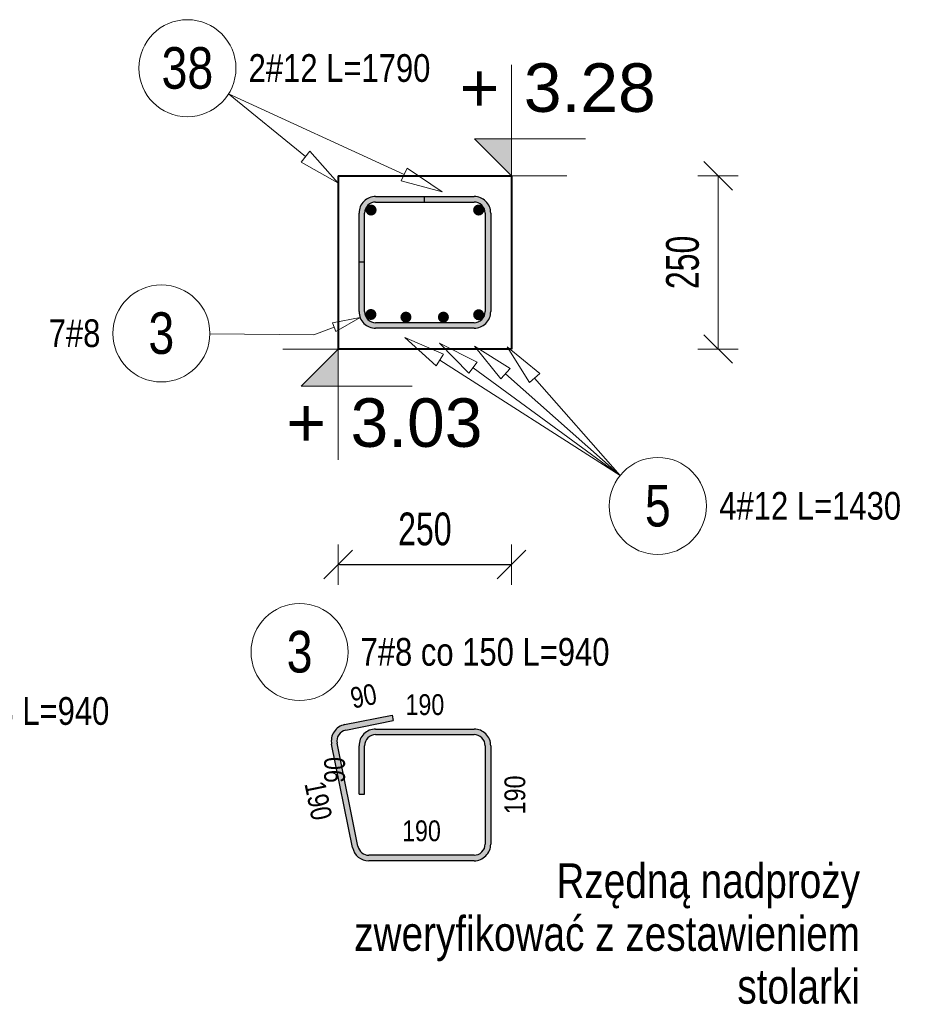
# Model space of a CAD drawing. Extents: x -1906120 to 89837, y -39133 to 303704.
# Tile 49 of 55: x 62253 to 63548, y -1790 to -370. Entities that reach past the tile are written whole.
import ezdxf
from ezdxf.enums import TextEntityAlignment as Align

# ---------------------------------------------------------------- set-up
doc = ezdxf.new("R2010")
doc.units = 0
doc.header["$LTSCALE"] = 10
doc.header["$MEASUREMENT"] = 0
for name, color, linetype, lineweight in [('P-Opis', 1, 'Continuous', 18), ('P-Wymiar', 254, 'Continuous', 9), ('RCAD_deskowanie', 3, 'Continuous', 40)]:
    doc.layers.add(name, color=color, linetype=linetype, lineweight=lineweight)
for name, color, linetype in [('RCAD_kształt pręta', 7, 'Continuous'), ('RCAD_opis kształtu pręta', 7, 'Continuous'), ('RCAD_opis rozkładu', 7, 'Continuous'), ('RCAD_pręt wyrzucony', 130, 'Continuous'), ('RCAD_pręty punktowe', 7, 'Continuous'), ('RCAD_symbole graficzne', 7, 'Continuous')]:
    doc.layers.add(name, color=color, linetype=linetype)
doc.styles.add('_Fd Opis', font='arial.ttf')
doc.styles.add('ROMANS', font='arial.ttf', dxfattribs={"width": 0.7})
doc.styles.add('style1', font='arial.ttf', dxfattribs={"width": 0.8})
doc.dimstyles.new('A25', dxfattribs={"dimscale": 27, "dimtxt": 1.75, "dimasz": 0.06, "dimexe": 0, "dimexo": 0, "dimgap": 1, "dimtad": 1, "dimdec": 4, "dimrnd": 0.1, "dimdsep": 46, "dimtxsty": 'ROMANS', "dimblk": '[[[[[[[[', "dimcen": 2, "dimdle": 2, "dimse1": 1, "dimse2": 1, "dimclrd": 256, "dimclrt": 1, "dimadec": 0, "dimazin": 0, "dimtfac": 1, "dimtdec": 4, "dimtix": 1, "dimtmove": 2, "dimatfit": 3, "dimldrblk": '[[[[[[[[', "dimfxl": 0, "dimtvp": 0.6, "dimtolj": 1, "dimlwd": -1, "dimarcsym": 0})

# ---------------------------------------------------------------- blocks, each defined once
blk = doc.blocks.new('[[[[[[[[')
at = {"layer": 'P-Wymiar'}
for p, q in [((1.818989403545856e-12, 18.00000000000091), (1.818989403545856e-12, -18.00000000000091)), ((-12.72792206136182, -12.72792206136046), (12.72792206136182, 12.72792206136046)), ((0, 0), (-4.628327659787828, 0))]:
    blk.add_line(p, q, dxfattribs=at)
blk = doc.blocks.new('*D187')
at = {"layer": 'Defpoints', "color": 0, "transparency": 16777216}
for p in [(62962.62302387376, -595.038804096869), (62973.66913282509, -845.038804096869), (63260.6418277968, -845.0388040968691)]:
    blk.add_point(p, dxfattribs=at)
at = {"layer": 'P-Wymiar', "transparency": 16777216}
blk.add_line((63260.6418277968, -596.6588040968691), (63260.6418277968, -843.418804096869), dxfattribs=at)
at = {"layer": 'P-Wymiar', "transparency": 16777216, "xscale": 1.62, "yscale": 1.62, "zscale": 1.62}
for p, rotation in [((63260.6418277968, -595.0388040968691), 90), ((63260.6418277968, -845.0388040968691), 270)]:
    blk.add_blockref('[[[[[[[[', p, dxfattribs=dict(at, rotation=rotation))
at = {"layer": 'P-Wymiar', "color": 1, "transparency": 16777216, "insert": (63209.51725412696, -720.0388040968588), "char_height": 47.25, "attachment_point": 5, "rotation": 90, "style": 'ROMANS'}
blk.add_mtext('\\A1;250', dxfattribs=at)
blk = doc.blocks.new('*D190')
at = {"transparency": 16777216}
blk.add_line((62714.24302387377, -1155.971129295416), (62961.00302387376, -1155.971129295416), dxfattribs=at)
at = {"layer": 'Defpoints', "color": 0, "transparency": 16777216}
for p in [(62712.62302387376, -977.5647943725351), (62962.62302387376, -977.5647943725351), (62962.62302387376, -1155.971129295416)]:
    blk.add_point(p, dxfattribs=at)
at = {"transparency": 16777216, "xscale": 1.62, "yscale": 1.62, "zscale": 1.62, "rotation": 180}
blk.add_blockref('[[[[[[[[', (62712.62302387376, -1155.971129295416), dxfattribs=at)
at = {"transparency": 16777216, "xscale": 1.62, "yscale": 1.62, "zscale": 1.62}
blk.add_blockref('[[[[[[[[', (62962.62302387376, -1155.971129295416), dxfattribs=at)
at = {"color": 1, "transparency": 16777216, "insert": (62837.62302387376, -1104.846555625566), "char_height": 47.25, "attachment_point": 5, "style": 'ROMANS'}
blk.add_mtext('\\A1;250', dxfattribs=at)

msp = doc.modelspace()

# ---------------------------------------------------------------- hatches: boundary and pattern name
h = msp.add_hatch(color=1)
edge = h.paths.add_edge_path(flags=0)
edge.add_arc((62759.76791384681, -795.1628150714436), 8, 0, 360, ccw=False)
h = msp.add_hatch(color=1)
edge = h.paths.add_edge_path(flags=0)
edge.add_arc((62810.33098714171, -799.0388040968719), 8, 0, 360, ccw=False)
h = msp.add_hatch(color=1)
edge = h.paths.add_edge_path(flags=0)
edge.add_arc((62864.33098714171, -799.038804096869), 8, 0, 360, ccw=False)
h = msp.add_hatch(color=1)
edge = h.paths.add_edge_path(flags=0)
edge.add_arc((62915.22570879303, -795.5559438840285), 8, 0, 360, ccw=False)
at = {"layer": 'RCAD_kształt pręta'}
h = msp.add_hatch(color=4, dxfattribs=at)
edge = h.paths.add_edge_path(flags=0)
edge.add_line((62766.62302387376, -625.038804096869), (62766.62302387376, -633.038804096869))
edge.add_arc((62766.62302387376, -649.0388040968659), 15.99999999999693, 89.99999999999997, 180.000000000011)
edge.add_line((62750.62302387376, -649.038804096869), (62742.62302387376, -649.038804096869))
edge.add_arc((62766.62302387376, -649.0388040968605), 23.99999999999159, 449.9999999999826, 540.0000000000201, ccw=False)
h = msp.add_hatch(color=4, dxfattribs=at)
edge = h.paths.add_edge_path(flags=0)
edge.add_line((62766.62302387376, -625.038804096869), (62766.62302387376, -633.038804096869))
edge.add_arc((62766.62302387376, -649.0388040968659), 15.99999999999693, 89.99999999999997, 180.000000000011)
edge.add_line((62750.62302387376, -649.038804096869), (62742.62302387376, -649.038804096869))
edge.add_arc((62766.62302387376, -649.0388040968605), 23.99999999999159, 449.9999999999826, 540.0000000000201, ccw=False)
for points in [[(62766.62302387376, -633.038804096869), (62766.62302387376, -625.038804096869), (62908.62302387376, -625.038804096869), (62908.62302387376, -633.038804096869)], [(62766.62302387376, -633.038804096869), (62766.62302387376, -625.038804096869), (62836.62302387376, -625.038804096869), (62836.62302387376, -633.038804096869)], [(62750.62302387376, -719.038804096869), (62742.62302387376, -719.038804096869), (62742.62302387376, -649.038804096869), (62750.62302387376, -649.038804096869)], [(62750.62302387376, -791.038804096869), (62742.62302387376, -791.038804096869), (62742.62302387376, -649.038804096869), (62750.62302387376, -649.038804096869)], [(62924.62302387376, -649.038804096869), (62932.62302387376, -649.038804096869), (62932.62302387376, -791.038804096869), (62924.62302387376, -791.038804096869)], [(62908.62302387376, -807.038804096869), (62908.62302387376, -815.038804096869), (62766.62302387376, -815.038804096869), (62766.62302387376, -807.038804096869)]]:
    msp.add_hatch(color=4, dxfattribs=at).paths.add_polyline_path(points, flags=0)
h = msp.add_hatch(color=4, dxfattribs=at)
edge = h.paths.add_edge_path(flags=0)
edge.add_line((62932.62302387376, -649.038804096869), (62924.62302387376, -649.038804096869))
edge.add_arc((62908.62302387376, -649.0388040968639), 16, -1.791288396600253e-11, 90)
edge.add_line((62908.62302387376, -633.0388040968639), (62908.62302387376, -625.0388040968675))
edge.add_arc((62908.62302387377, -649.0388040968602), 23.99999999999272, 359.9999999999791, 450.0000000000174, ccw=False)
h = msp.add_hatch(color=4, dxfattribs=at)
edge = h.paths.add_edge_path(flags=0)
edge.add_line((62742.62302387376, -791.038804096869), (62750.62302387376, -791.038804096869))
edge.add_arc((62766.62302387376, -791.038804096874), 16, 179.9999999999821, 270)
edge.add_line((62766.62302387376, -807.038804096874), (62766.62302387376, -815.0388040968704))
edge.add_arc((62766.62302387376, -791.0388040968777), 23.99999999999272, 539.9999999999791, 630.0000000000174, ccw=False)
h = msp.add_hatch(color=4, dxfattribs=at)
edge = h.paths.add_edge_path(flags=0)
edge.add_line((62908.62302387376, -815.038804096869), (62908.62302387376, -807.038804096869))
edge.add_arc((62908.62302387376, -791.038804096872), 15.99999999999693, -89.99999999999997, 1.101744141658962e-11)
edge.add_line((62924.62302387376, -791.038804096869), (62932.62302387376, -791.038804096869))
edge.add_arc((62908.62302387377, -791.0388040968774), 23.99999999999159, 269.9999999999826, 360.00000000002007, ccw=False)
at = {"layer": 'RCAD_pręt wyrzucony'}
for points in [[(62723.42872094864, -1394.722551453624), (62721.83936630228, -1386.882018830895), (62790.44402675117, -1372.97516567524), (62792.03338139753, -1380.81569829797)], [(62766.62302387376, -1401.224809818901), (62766.62302387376, -1393.224809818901), (62908.62302387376, -1393.224809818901), (62908.62302387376, -1401.224809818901)], [(62741.09391433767, -1562.403519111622), (62733.25338171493, -1563.992873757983), (62703.08583237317, -1415.171680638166), (62710.9263649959, -1413.582325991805)], [(62750.62302387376, -1487.224809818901), (62742.62302387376, -1487.224809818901), (62742.62302387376, -1417.224809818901), (62750.62302387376, -1417.224809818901)], [(62924.62302387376, -1417.224809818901), (62932.62302387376, -1417.224809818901), (62932.62302387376, -1559.224809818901), (62924.62302387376, -1559.224809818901)], [(62908.62302387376, -1575.224809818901), (62908.62302387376, -1583.224809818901), (62756.77497958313, -1583.224809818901), (62756.77497958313, -1575.224809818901)]]:
    msp.add_hatch(color=4, dxfattribs=at).paths.add_polyline_path(points, flags=0)
h = msp.add_hatch(color=4, dxfattribs=at)
edge = h.paths.add_edge_path(flags=0)
edge.add_line((62721.83936630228, -1386.882018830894), (62723.42872094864, -1394.722551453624))
edge.add_arc((62726.60743024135, -1410.403616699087), 16.00000000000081, 101.4591559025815, 191.459155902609)
edge.add_line((62710.92636499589, -1413.582325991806), (62703.08583237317, -1415.171680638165))
edge.add_arc((62726.60743024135, -1410.403616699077), 23.99999999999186, 461.4591559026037, 551.4591559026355, ccw=False)
h = msp.add_hatch(color=4, dxfattribs=at)
edge = h.paths.add_edge_path(flags=0)
edge.add_line((62766.62302387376, -1393.224809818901), (62766.62302387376, -1401.224809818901))
edge.add_arc((62766.62302387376, -1417.224809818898), 15.99999999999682, 89.99999999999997, 180.0000000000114)
edge.add_line((62750.62302387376, -1417.224809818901), (62742.62302387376, -1417.224809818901))
edge.add_arc((62766.62302387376, -1417.224809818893), 23.99999999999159, 449.9999999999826, 540.0000000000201, ccw=False)
h = msp.add_hatch(color=4, dxfattribs=at)
edge = h.paths.add_edge_path(flags=0)
edge.add_line((62932.62302387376, -1417.224809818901), (62924.62302387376, -1417.224809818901))
edge.add_arc((62908.62302387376, -1417.224809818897), 16, -1.547021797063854e-11, 90)
edge.add_line((62908.62302387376, -1401.224809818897), (62908.62302387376, -1393.224809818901))
edge.add_arc((62908.62302387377, -1417.224809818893), 23.99999999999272, 359.9999999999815, 450.0000000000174, ccw=False)
h = msp.add_hatch(color=4, dxfattribs=at)
edge = h.paths.add_edge_path(flags=0)
edge.add_line((62908.62302387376, -1583.224809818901), (62908.62302387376, -1575.224809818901))
edge.add_arc((62908.62302387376, -1559.224809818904), 15.99999999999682, -89.99999999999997, 1.142455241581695e-11)
edge.add_line((62924.62302387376, -1559.224809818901), (62932.62302387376, -1559.224809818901))
edge.add_arc((62908.62302387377, -1559.22480981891), 23.99999999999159, 269.9999999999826, 360.00000000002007, ccw=False)
h = msp.add_hatch(color=4, dxfattribs=at)
edge = h.paths.add_edge_path(flags=0)
edge.add_line((62733.25338171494, -1563.992873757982), (62741.09391433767, -1562.403519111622))
edge.add_arc((62756.77497958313, -1559.224809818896), 15.99999999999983, -168.5408440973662, -89.99999999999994)
edge.add_line((62756.77497958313, -1575.224809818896), (62756.77497958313, -1583.224809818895))
edge.add_arc((62756.7749795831, -1559.224809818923), 23.99999999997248, 191.4591559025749, 270.00000000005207, ccw=False)
at = {"layer": 'RCAD_pręty punktowe'}
h = msp.add_hatch(color=1, dxfattribs=at)
edge = h.paths.add_edge_path(flags=0)
edge.add_arc((62760.02033895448, -644.5216643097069), 8, 0, 360)
h = msp.add_hatch(color=1, dxfattribs=at)
edge = h.paths.add_edge_path(flags=0)
edge.add_arc((62915.22570879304, -644.5216643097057), 8, 0, 360)
at = {"layer": 'RCAD_symbole graficzne'}
for points in [[(62909.28969054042, -541.7054707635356), (62962.62302387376, -595.038804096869), (62962.62302387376, -541.7054707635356)], [(62659.28969054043, -898.3721374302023), (62712.62302387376, -845.038804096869), (62712.62302387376, -898.3721374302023)]]:
    msp.add_hatch(color=1, dxfattribs=at).paths.add_polyline_path(points, flags=0)

# ---------------------------------------------------------------- linework, layer by layer
at = {"layer": 'RCAD_deskowanie'}
for points in [[(62712.62302387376, -595.038804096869), (62962.62302387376, -595.038804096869)], [(62712.62302387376, -595.038804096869), (62712.62302387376, -845.038804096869)], [(62962.62302387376, -595.038804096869), (62962.62302387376, -845.038804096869)], [(62962.62302387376, -845.038804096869), (62712.62302387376, -845.038804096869)]]:
    msp.add_lwpolyline(points, dxfattribs=at)
at = {"layer": 'RCAD_kształt pręta', "color": 4}
for p, q in [((62766.62302387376, -625.038804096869), (62908.62302387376, -625.038804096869)), ((62766.62302387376, -625.038804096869), (62836.62302387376, -625.038804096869)), ((62766.62302387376, -633.038804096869), (62908.62302387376, -633.038804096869)), ((62766.62302387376, -633.038804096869), (62836.62302387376, -633.038804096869)), ((62836.62302387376, -625.038804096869), (62836.62302387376, -633.038804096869)), ((62742.62302387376, -719.038804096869), (62742.62302387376, -649.038804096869)), ((62742.62302387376, -791.038804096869), (62742.62302387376, -649.038804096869)), ((62750.62302387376, -719.038804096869), (62750.62302387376, -649.038804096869)), ((62750.62302387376, -791.038804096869), (62750.62302387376, -649.038804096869)), ((62924.62302387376, -649.038804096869), (62924.62302387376, -791.038804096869)), ((62932.62302387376, -649.038804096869), (62932.62302387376, -791.038804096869)), ((62742.62302387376, -719.038804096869), (62750.62302387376, -719.038804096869)), ((62908.62302387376, -807.038804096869), (62766.62302387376, -807.038804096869)), ((62908.62302387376, -815.038804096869), (62766.62302387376, -815.038804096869))]:
    msp.add_line(p, q, dxfattribs=at)
for centre, radius, start, end in [((62766.62302387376, -649.0388040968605), 23.99999999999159, 89.99999999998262, 180.0000000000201), ((62766.62302387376, -649.0388040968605), 23.99999999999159, 89.99999999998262, 180.0000000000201), ((62766.62302387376, -649.0388040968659), 15.99999999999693, 89.99999999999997, 180.0000000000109), ((62766.62302387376, -649.0388040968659), 15.99999999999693, 89.99999999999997, 180.0000000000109), ((62908.62302387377, -649.0388040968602), 23.99999999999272, 359.9999999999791, 90.00000000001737), ((62908.62302387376, -649.0388040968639), 16, 359.999999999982, 90), ((62766.62302387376, -791.0388040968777), 23.99999999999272, 179.9999999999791, 270.0000000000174), ((62766.62302387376, -791.038804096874), 16, 179.9999999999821, 270), ((62908.62302387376, -791.038804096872), 15.99999999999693, 270, 1.101744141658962e-11), ((62908.62302387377, -791.0388040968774), 23.99999999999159, 269.9999999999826, 2.007566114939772e-11)]:
    msp.add_arc(centre, radius, start, end, dxfattribs=at)
at = {"layer": 'RCAD_opis kształtu pręta', "color": 8, "lineweight": 0}
for p, q in [((62704.39426608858, -807.4103082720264), (62744.17037838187, -799.516935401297)), ((62704.39426608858, -807.4103082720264), (62709.10433903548, -819.8840002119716)), ((62744.17037838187, -799.516935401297), (62709.10433903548, -819.8840002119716)), ((62677.62302387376, -824.6452531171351), (62527.46493521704, -823.1800111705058)), ((62677.62302387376, -824.6452531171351), (62706.74930256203, -813.647154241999))]:
    msp.add_line(p, q, dxfattribs=at)
msp.add_circle((62457.46826762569, -822.4969840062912), 70, dxfattribs=at)
at = {"layer": 'RCAD_opis rozkładu', "color": 8, "lineweight": 0}
for p, q in [((62554.44993031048, -476.9744449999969), (62665.39979237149, -567.5201032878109)), ((62554.44993031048, -476.9744449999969), (62807.82348095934, -593.3177829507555)), ((62671.72248204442, -559.7726136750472), (62659.07710269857, -575.2675929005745)), ((62671.72248204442, -559.7726136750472), (62711.88473004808, -605.4562413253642)), ((62711.88473004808, -605.4562413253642), (62659.07710269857, -575.2675929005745)), ((62811.99636399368, -584.2300413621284), (62803.65059792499, -602.4055245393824)), ((62811.99636399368, -584.2300413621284), (62862.3499304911, -618.3550811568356)), ((62862.3499304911, -618.3550811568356), (62803.65059792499, -602.4055245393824)), ((62853.71827878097, -869.3263813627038), (62808.58250625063, -828.5494020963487)), ((62808.58250625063, -828.5494020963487), (62864.50347354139, -852.4835913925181)), ((62901.20123987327, -880.0489121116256), (62858.72215158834, -836.5112610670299)), ((62858.72215158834, -836.5112610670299), (62913.02539219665, -863.9185239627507)), ((62947.40316082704, -888.2111274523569), (62909.18774883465, -840.886902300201)), ((62909.18774883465, -840.886902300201), (62960.68586022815, -873.2588735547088)), ((62988.4678529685, -893.5080618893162), (62956.43171140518, -841.8003677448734)), ((62956.43171140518, -841.8003677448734), (63003.50623260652, -880.3229514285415)), ((62853.71827878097, -869.3263813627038), (62864.50347354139, -852.4835913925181)), ((63119.20946531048, -1027.457792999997), (62859.11087616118, -860.904986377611)), ((62901.20123987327, -880.0489121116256), (62913.02539219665, -863.9185239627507)), ((63119.20946531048, -1027.457792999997), (62907.11331603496, -871.983718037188)), ((62947.40316082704, -888.2111274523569), (62960.68586022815, -873.2588735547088)), ((62988.4678529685, -893.5080618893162), (63003.50623260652, -880.3229514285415)), ((63119.20946531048, -1027.457792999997), (62954.04451052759, -880.7350005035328)), ((63119.20946531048, -1027.457792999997), (62995.98704278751, -886.9155066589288))]:
    msp.add_line(p, q, dxfattribs=at)
for centre in [(62495.04814744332, -439.9416461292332), (63173.66394275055, -1071.443130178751)]:
    msp.add_circle(centre, 70, dxfattribs=at)
at = {"layer": 'RCAD_pręt wyrzucony', "color": 4}
for p, q in [((62721.83936630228, -1386.882018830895), (62790.44402675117, -1372.97516567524)), ((62790.44402675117, -1372.97516567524), (62792.03338139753, -1380.81569829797)), ((62723.42872094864, -1394.722551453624), (62792.03338139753, -1380.81569829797)), ((62766.62302387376, -1393.224809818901), (62908.62302387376, -1393.224809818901)), ((62766.62302387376, -1401.224809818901), (62908.62302387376, -1401.224809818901)), ((62733.25338171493, -1563.992873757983), (62703.08583237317, -1415.171680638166)), ((62741.09391433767, -1562.403519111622), (62710.9263649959, -1413.582325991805)), ((62742.62302387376, -1487.224809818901), (62742.62302387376, -1417.224809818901)), ((62750.62302387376, -1487.224809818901), (62750.62302387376, -1417.224809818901)), ((62924.62302387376, -1417.224809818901), (62924.62302387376, -1559.224809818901)), ((62932.62302387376, -1417.224809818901), (62932.62302387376, -1559.224809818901)), ((62742.62302387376, -1487.224809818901), (62750.62302387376, -1487.224809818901)), ((62908.62302387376, -1575.224809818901), (62756.77497958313, -1575.224809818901)), ((62908.62302387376, -1583.224809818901), (62756.77497958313, -1583.224809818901))]:
    msp.add_line(p, q, dxfattribs=at)
at = {"layer": 'RCAD_pręt wyrzucony', "color": 8, "lineweight": 0}
msp.add_circle((62656.92078884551, -1282.125688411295), 70, dxfattribs=at)
at = {"layer": 'RCAD_pręt wyrzucony', "color": 4}
for centre, radius, start, end in [((62726.60743024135, -1410.403616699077), 23.99999999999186, 101.4591559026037, 191.4591559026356), ((62726.60743024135, -1410.403616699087), 16.00000000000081, 101.4591559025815, 191.459155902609), ((62766.62302387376, -1417.224809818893), 23.99999999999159, 89.99999999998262, 180.0000000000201), ((62766.62302387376, -1417.224809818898), 15.99999999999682, 89.99999999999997, 180.0000000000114), ((62908.62302387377, -1417.224809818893), 23.99999999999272, 359.9999999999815, 90.00000000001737), ((62908.62302387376, -1417.224809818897), 16, 359.9999999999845, 90), ((62908.62302387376, -1559.224809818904), 15.99999999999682, 270, 1.142455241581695e-11), ((62908.62302387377, -1559.22480981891), 23.99999999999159, 269.9999999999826, 2.007566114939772e-11), ((62756.7749795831, -1559.224809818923), 23.99999999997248, 191.4591559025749, 270.0000000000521), ((62756.77497958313, -1559.224809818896), 15.99999999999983, 191.4591559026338, 270.0000000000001)]:
    msp.add_arc(centre, radius, start, end, dxfattribs=at)
at = {"layer": 'RCAD_symbole graficzne', "color": 1, "lineweight": 0}
for p, q in [((62962.62302387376, -595.038804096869), (62962.62302387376, -435.0388040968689)), ((63069.28969054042, -541.7054707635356), (62909.28969054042, -541.7054707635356)), ((62909.28969054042, -541.7054707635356), (62962.62302387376, -595.038804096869)), ((63042.62302387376, -595.038804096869), (62882.62302387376, -595.038804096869)), ((62792.62302387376, -845.038804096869), (62632.62302387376, -845.038804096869)), ((62659.28969054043, -898.3721374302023), (62712.62302387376, -845.038804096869)), ((62712.62302387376, -845.038804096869), (62712.62302387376, -1005.038804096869)), ((62819.28969054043, -898.3721374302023), (62659.28969054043, -898.3721374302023))]:
    msp.add_line(p, q, dxfattribs=at)

# ---------------------------------------------------------------- texts
at = {"layer": 'P-Opis', "insert": (63465.33749063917, -1587.002587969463), "char_height": 50, "attachment_point": 3, "line_spacing_factor": 0.9142857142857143, "style": '_Fd Opis'}
msp.add_mtext('{\\W0.8;Rzędną nadproży \\Pzweryfikować z zestawieniem \\Pstolarki}', dxfattribs=at)
at = {"layer": 'RCAD_opis kształtu pręta', "color": 1, "attachment_point": 5, "style": 'style1'}
for s, insert, char_height in [('3', (62457.46826762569, -822.4969840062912), 60), ('7#8  ', (62332.21588017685, -822.4969840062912), 40)]:
    msp.add_mtext(s, dxfattribs=dict(at, insert=insert, char_height=char_height))
at = {"layer": 'RCAD_opis rozkładu', "color": 1, "char_height": 60, "attachment_point": 5, "style": 'style1'}
for s, insert in [('38', (62495.04814744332, -439.9416461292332)), ('5', (63173.66394275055, -1071.443130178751))]:
    msp.add_mtext(s, dxfattribs=dict(at, insert=insert))
at = {"layer": 'RCAD_opis rozkładu', "color": 2, "char_height": 40, "attachment_point": 5, "style": 'style1'}
for s, insert in [('2#12 L=1790', (62714.46697418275, -439.9416461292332)), ('4#12 L=1430', (63393.4538472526, -1071.443130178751)), ('7#8 L=940', (62276.19373402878, -1367.437281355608))]:
    msp.add_mtext(s, dxfattribs=dict(at, insert=insert))
at = {"layer": 'RCAD_pręt wyrzucony', "color": 1, "attachment_point": 5, "style": 'style1'}
for s, insert, char_height in [('3', (62656.92078884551, -1282.125688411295), 60), ('190', (62837.62302387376, -1358.224809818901), 30), ('190', (62832.69900172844, -1540.224809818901), 30)]:
    msp.add_mtext(s, dxfattribs=dict(at, insert=insert, char_height=char_height))
at = {"layer": 'RCAD_pręt wyrzucony', "color": 2, "insert": (62924.39418584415, -1282.125688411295), "char_height": 40, "attachment_point": 5, "style": 'style1'}
msp.add_mtext('7#8 co 150 L=940', dxfattribs=at)
at = {"layer": 'RCAD_pręt wyrzucony', "color": 1, "char_height": 30, "attachment_point": 5, "style": 'style1'}
for s, insert, rotation in [('90', (62749.1882699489, -1345.626262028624), 11.45915590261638), ('90', (62707.62302387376, -1452.224809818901), 90), ('190', (62967.62302387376, -1488.224809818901), 90), ('190', (62683.86727681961, -1496.535703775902), 281.4591559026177)]:
    msp.add_mtext(s, dxfattribs=dict(at, insert=insert, rotation=rotation))
at = {"layer": 'RCAD_symbole graficzne', "color": 2, "style": 'style1'}
msp.add_text('3.28 ', height=70, dxfattribs=at).set_placement((62980.40080165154, -523.9276929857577), align=Align.BOTTOM_LEFT)
msp.add_text('+', height=70, dxfattribs=at).set_placement((62944.84524609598, -523.9276929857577), align=Align.BOTTOM_RIGHT)
msp.add_text('3.03 ', height=70, dxfattribs=at).set_placement((62730.40080165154, -916.1499152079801), align=Align.TOP_LEFT)
msp.add_text('+', height=70, dxfattribs=at).set_placement((62694.84524609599, -916.1499152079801), align=Align.TOP_RIGHT)

# ---------------------------------------------------------------- dimensions: what is measured, and where the dimension line sits
dim = msp.add_linear_dim(base=(62962.62302387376, -1155.971129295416), p1=(62712.62302387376, -977.5647943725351), p2=(62962.62302387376, -977.5647943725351), dimstyle='A25', override={"dimfxl": 0.18, "dimfxlon": 1})
dim.commit()
dim.dimension.update_dxf_attribs({"geometry": '*D190', "text_midpoint": (62837.62302387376, -1104.846555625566)})
at = {"layer": 'P-Wymiar'}
dim = msp.add_linear_dim(base=(63260.6418277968, -845.0388040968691), p1=(62962.62302387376, -595.038804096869), p2=(62973.66913282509, -845.038804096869), angle=90, dimstyle='A25', override={"dimfxl": 0.18, "dimfxlon": 1}, dxfattribs=at)
dim.commit()
dim.dimension.update_dxf_attribs({"geometry": '*D187', "text_midpoint": (63209.51725412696, -720.0388040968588)})

doc.saveas('drawing.dxf')
